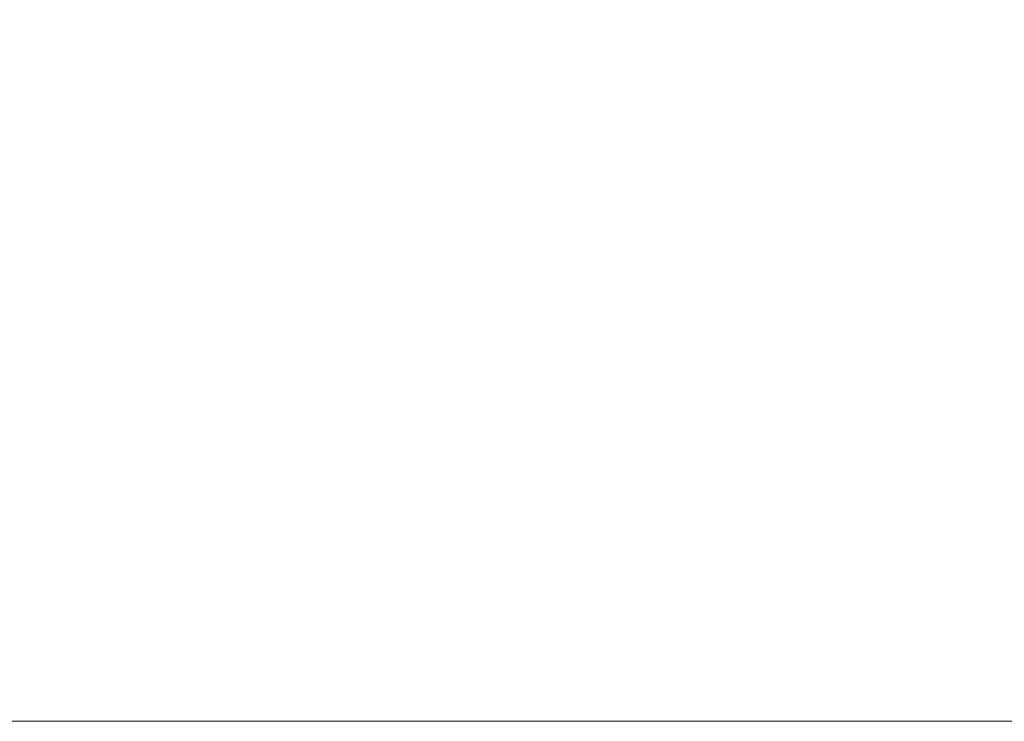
# Model space of a CAD drawing. Header units: inches. Extents: x -654 to -42, y 299 to 609.
# Tile 177 of 256: x -647.62 to -645.87, y 298.95 to 300.2. Entities that reach past the tile are written whole.
import ezdxf

# ---------------------------------------------------------------- set-up
doc = ezdxf.new("R2010")
doc.units = ezdxf.units.IN
doc.header["$MEASUREMENT"] = 0
doc.layers.add('A-FLOR-HRAL', color=1, linetype='Continuous', lineweight=9)

# ---------------------------------------------------------------- blocks, each defined once
blk = doc.blocks.new('Railing - Railing-1129684-_3D_')
at = {"layer": 'A-FLOR-HRAL'}
mesh = blk.add_polyface(dxfattribs=at)
corners = [(-652.582, 301.9464, 41), (-652.582, 298.9464, 41), (-400.582, 298.9464, 41), (-400.582, 301.9464, 41)]
mesh.append_faces([[corners[k] for k in face] for face in [(0, 1, 2, 3)]])
mesh = blk.add_polyface(dxfattribs=at)
corners = [(-652.582, 298.9464, 39), (-652.582, 301.9464, 39), (-400.582, 301.9464, 39), (-400.582, 298.9464, 39)]
mesh.append_faces([[corners[k] for k in face] for face in [(0, 1, 2, 3)]])
mesh = blk.add_polyface(dxfattribs=at)
corners = [(-652.582, 298.9464, 41), (-652.582, 298.9464, 39), (-400.582, 298.9464, 39), (-400.582, 298.9464, 41)]
mesh.append_faces([[corners[k] for k in face] for face in [(3, 0, 1, 2)]])

msp = doc.modelspace()

# ---------------------------------------------------------------- block references
at = {"layer": 'A-FLOR-HRAL'}
msp.add_blockref('Railing - Railing-1129684-_3D_', (0, 0), dxfattribs=at)

doc.saveas('drawing.dxf')
